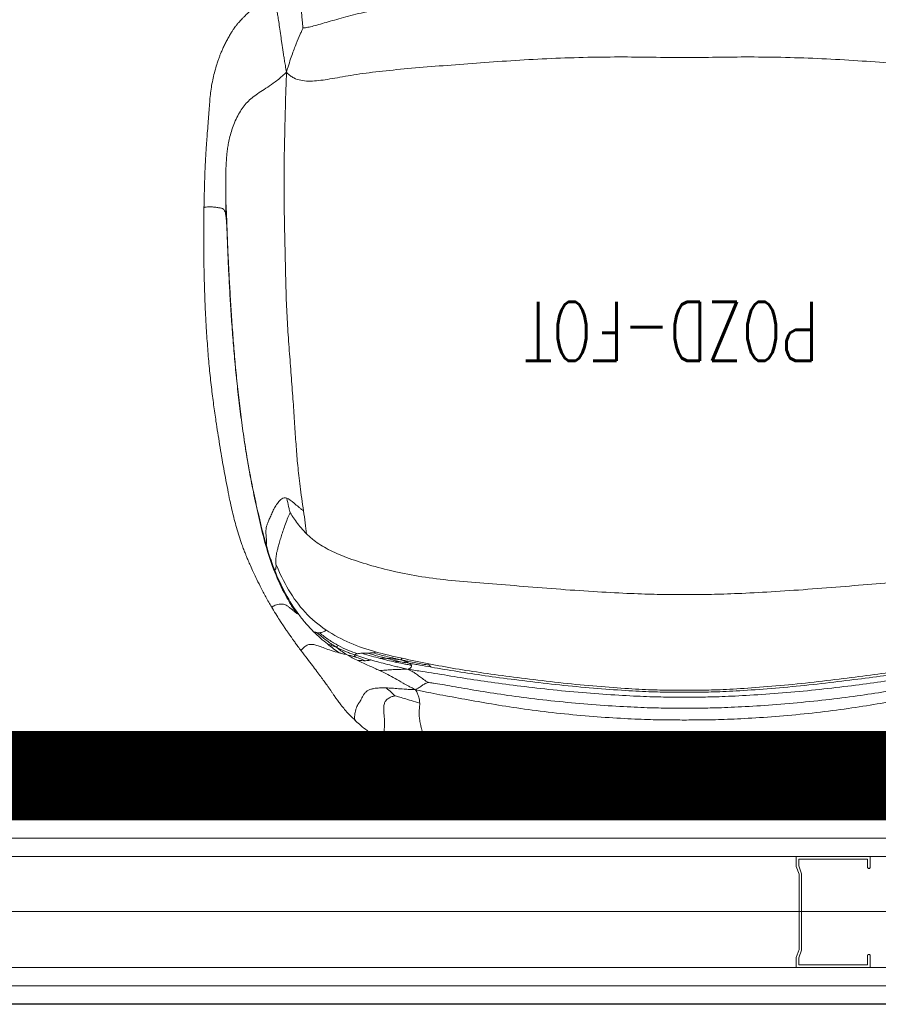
# Model space of a CAD drawing. Header units: millimetres. Extents: x -13532 to 2392, y -5241 to 5322.
# Tile 24 of 256: x -7814 to -7755, y -4390 to -4324. Entities that reach past the tile are written whole.
import ezdxf
from ezdxf.enums import TextEntityAlignment as Align

# ---------------------------------------------------------------- set-up
doc = ezdxf.new("R2010")
doc.units = ezdxf.units.MM
doc.linetypes.add('DGN_STYLE_2', pattern=[30.2, 18.12, -12.08])
for name, color, linetype, lineweight, true_color in [('batting - AGP1', 7, 'Continuous', 5, 0xadadad), ('daszed - BLACHA STALOWA', 7, 'Continuous', 15, 0xe9aee3), ('Meble - AGP1', 7, 'Continuous', 15, 0x999999), ('MEBLE PKN', 7, 'Continuous', 9, 0xa0a0a0), ('OPISY - AGP1', 7, 'Continuous', 5, 0x000000), ('profil - AGP1', 7, 'Continuous', 5, 0x3f3f3f), ('WYMIARY - AGP1', 7, 'Continuous', 5, 0x716d5a)]:
    doc.layers.add(name, color=color, linetype=linetype, lineweight=lineweight, true_color=true_color)
doc.layers.add('cz-gr', color=122, linetype='Continuous', lineweight=30)
doc.layers.add('GK - ŚRODEK - AGP1', color=32, linetype='Continuous', lineweight=5)
doc.styles.add('JACEK_07', font='simplex.shx', dxfattribs={"width": 0.7})
doc.styles.add('ROMANS15', font='simplex.shx', dxfattribs={"width": 0.9, "height": 15})
doc.linetypes.add('BATTING', pattern='A,0.0001,-0.1,[134,ltypeshp.shx,S=0.1,R=0,X=-0.1,Y=0],-0.2,[134,ltypeshp.shx,S=0.1,R=180,X=0.1,Y=0],-0.1', length=0.4001)

# ---------------------------------------------------------------- blocks, each defined once
blk = doc.blocks.new('Fotel_POZD-FOT')
at = {"layer": 'Meble - AGP1', "linetype": 'Continuous'}
for points, knots in [([(17.568, -2.422), (17.2, -2.303), (16.491, -2.074), (15.429, -1.773), (14.443, -1.517), (13.59, -1.315), (12.87, -1.157), (12.281, -1.036), (11.772, -0.938), (11.349, -0.861), (11.002, -0.801), (10.661, -0.744), (10.306, -0.687), (9.916, -0.627), (9.457, -0.561), (8.876, -0.482), (8.139, -0.392), (7.288, -0.301), (6.509, -0.231), (5.836, -0.182), (5.301, -0.148), (4.756, -0.118), (4.239, -0.094), (3.787, -0.076), (3.428, -0.064), (3.154, -0.055), (2.903, -0.047), (2.616, -0.039), (2.249, -0.029), (1.825, -0.02), (1.374, -0.011), (0.919, -0.005), (0.204, 0.001), (-0.749, 0), (-1.834, -0.019), (-2.79, -0.043), (-3.69, -0.071), (-4.671, -0.112), (-5.764, -0.174), (-6.684, -0.245), (-7.404, -0.314), (-7.899, -0.366), (-8.403, -0.424), (-8.9, -0.486), (-9.332, -0.544), (-9.676, -0.593), (-9.926, -0.629), (-10.12, -0.659), (-10.269, -0.682), (-10.418, -0.705), (-10.614, -0.736), (-10.895, -0.783), (-11.261, -0.846), (-11.71, -0.927), (-12.235, -1.027), (-12.88, -1.159), (-13.648, -1.328), (-14.537, -1.541), (-15.501, -1.793), (-16.53, -2.086), (-17.214, -2.308), (-17.568, -2.422)], [0, 0, 0, 0, 0.0338826, 0.0653149, 0.0941779, 0.1202337, 0.1393182, 0.1562044, 0.1707517, 0.1828292, 0.1923228, 0.200254, 0.2118786, 0.2224197, 0.2332925, 0.2507467, 0.2715074, 0.295489, 0.3224647, 0.3369409, 0.351954, 0.3673769, 0.3826035, 0.3952639, 0.4052046, 0.4126264, 0.4182594, 0.4262023, 0.4366137, 0.4489837, 0.4616925, 0.4743512, 0.4871044, 0.5214632, 0.5541202, 0.5778781, 0.601457, 0.6294351, 0.6600644, 0.6930846, 0.7066737, 0.7205752, 0.7347504, 0.7491563, 0.7625489, 0.7712248, 0.7782864, 0.7837537, 0.7876464, 0.790901, 0.7963602, 0.8043398, 0.8147647, 0.8275411, 0.8425584, 0.8596939, 0.8828689, 0.9086831, 0.9369221, 0.9673896, 1, 1, 1, 1]), ([(20.22, -3.522), (20.02, -3.418), (19.624, -3.212), (18.971, -2.931), (18.288, -2.668), (17.808, -2.504), (17.568, -2.422)], [0, 0, 0, 0, 0.253816, 0.50302, 0.750835, 1, 1, 1, 1]), ([(17.904, -6.172), (17.906, -6.088), (17.911, -5.921), (17.944, -5.655), (17.953, -5.358), (17.911, -5.022), (17.849, -4.715), (17.791, -4.464), (17.748, -4.285), (17.714, -4.133), (17.688, -4.001), (17.671, -3.875), (17.659, -3.698), (17.662, -3.453), (17.672, -3.177), (17.677, -2.948), (17.675, -2.763), (17.661, -2.63), (17.643, -2.543), (17.62, -2.481), (17.596, -2.443), (17.578, -2.425), (17.57, -2.424), (17.568, -2.424)], [0, 0, 0, 0, 0.116749, 0.231252, 0.348063, 0.469698, 0.587057, 0.652455, 0.707893, 0.751585, 0.785411, 0.811976, 0.83419, 0.876991, 0.906494, 0.933999, 0.956647, 0.969416, 0.979155, 0.986663, 0.992782, 0.99825, 1, 1, 1, 1]), ([(19.586, -6.669), (19.612, -6.663), (19.677, -6.647), (19.78, -6.615), (19.895, -6.569), (20.01, -6.51), (20.117, -6.432), (20.229, -6.314), (20.309, -6.138), (20.342, -5.904), (20.341, -5.673), (20.326, -5.466), (20.308, -5.298), (20.295, -5.154), (20.286, -5.031), (20.282, -4.912), (20.283, -4.786), (20.291, -4.623), (20.304, -4.426), (20.318, -4.203), (20.327, -3.978), (20.324, -3.802), (20.307, -3.68), (20.285, -3.603), (20.257, -3.554), (20.234, -3.528), (20.222, -3.525), (20.22, -3.524)], [0, 0, 0, 0, 0.020264, 0.050445, 0.086987, 0.129177, 0.176708, 0.229502, 0.322898, 0.424762, 0.526906, 0.59972, 0.663697, 0.715712, 0.756687, 0.788814, 0.821404, 0.848613, 0.875264, 0.908566, 0.938379, 0.961415, 0.973917, 0.983516, 0.991399, 0.99854, 1, 1, 1, 1]), ([(22.24, -4.973), (22.127, -4.87), (21.883, -4.65), (21.438, -4.299), (20.893, -3.911), (20.451, -3.656), (20.22, -3.522)], [0, 0, 0, 0, 0.2045397, 0.4415822, 0.708365, 1, 1, 1, 1]), ([(-18.185, -7.085), (-18.012, -7.045), (-17.736, -6.985), (-17.209, -6.875), (-16.278, -6.694), (-14.863, -6.436), (-13.064, -6.114), (-11.108, -5.803), (-8.945, -5.527), (-6.707, -5.304), (-4.53, -5.15), (-2.623, -5.062), (-1.192, -5.032), (0, -5.032), (1.192, -5.032), (2.623, -5.062), (4.53, -5.15), (6.707, -5.304), (8.945, -5.527), (11.108, -5.803), (13.064, -6.114), (14.863, -6.436), (16.278, -6.694), (17.209, -6.875), (17.736, -6.985), (18.012, -7.045), (18.185, -7.085)], [0, 0, 0, 0, 0.25, 0.5, 1, 2, 3, 4, 5, 6, 7, 8, 9, 10, 11, 12, 13, 14, 15, 16, 17, 18, 19, 19.5, 19.75, 20, 20, 20, 20]), ([(20.177, -7.204), (20.33, -7.206), (20.565, -7.209), (20.825, -7.189), (21.035, -7.16), (21.239, -7.109), (21.423, -7.027), (21.573, -6.912), (21.691, -6.768), (21.784, -6.607), (21.857, -6.455), (21.924, -6.326), (21.987, -6.228), (22.04, -6.15), (22.09, -6.073), (22.156, -5.957), (22.221, -5.766), (22.268, -5.565), (22.299, -5.374), (22.312, -5.216), (22.305, -5.109), (22.289, -5.049), (22.27, -5.005), (22.253, -4.986), (22.241, -4.973)], [0, 0, 0, 0, 0.075284, 0.115885, 0.159101, 0.221749, 0.29144, 0.368847, 0.467542, 0.565169, 0.653443, 0.724349, 0.776636, 0.801781, 0.822522, 0.855862, 0.886473, 0.916276, 0.943084, 0.963982, 0.978661, 0.984523, 0.989884, 1, 1, 1, 1]), ([(25.916, -9.706), (25.783, -9.53), (25.521, -9.183), (25.176, -8.732), (24.872, -8.33), (24.608, -7.98), (24.379, -7.67), (24.199, -7.421), (24.059, -7.22), (23.949, -7.06), (23.841, -6.9), (23.721, -6.722), (23.585, -6.525), (23.422, -6.299), (23.227, -6.041), (22.975, -5.733), (22.655, -5.372), (22.385, -5.112), (22.243, -4.975)], [0, 0, 0, 0, 0.1022935, 0.2009115, 0.2920292, 0.3719669, 0.4429456, 0.507739, 0.547029, 0.5835175, 0.6180023, 0.6554379, 0.7008454, 0.7436708, 0.7946901, 0.8544621, 0.923002, 1, 1, 1, 1]), ([(-17.33, -7.576), (-17.302, -7.573), (-17.196, -7.558), (-16.9, -7.516), (-16.222, -7.408), (-14.918, -7.172), (-13.163, -6.877), (-11.21, -6.589), (-9.047, -6.329), (-6.799, -6.113), (-4.588, -5.957), (-2.644, -5.863), (-1.198, -5.831), (0, -5.831), (1.198, -5.831), (2.644, -5.863), (4.588, -5.957), (6.799, -6.113), (9.047, -6.329), (11.21, -6.589), (13.163, -6.877), (14.918, -7.172), (16.222, -7.408), (16.9, -7.516), (17.196, -7.558), (17.302, -7.573), (17.33, -7.576)], [0, 0, 0, 0, 0.25, 0.5, 1, 2, 3, 4, 5, 6, 7, 8, 9, 10, 11, 12, 13, 14, 15, 16, 17, 18, 19, 19.5, 19.75, 20, 20, 20, 20]), ([(-18.691, -8.459), (-18.49, -8.431), (-18.177, -8.386), (-17.596, -8.298), (-16.604, -8.14), (-15.156, -7.898), (-13.325, -7.618), (-11.349, -7.351), (-9.174, -7.097), (-6.909, -6.879), (-4.659, -6.716), (-2.676, -6.614), (-1.209, -6.58), (0, -6.58), (1.209, -6.58), (2.676, -6.614), (4.659, -6.716), (6.909, -6.879), (9.174, -7.097), (11.349, -7.351), (13.325, -7.618), (15.156, -7.898), (16.604, -8.14), (17.596, -8.298), (18.177, -8.386), (18.49, -8.431), (18.691, -8.459)], [0, 0, 0, 0, 0.25, 0.5, 1, 2, 3, 4, 5, 6, 7, 8, 9, 10, 11, 12, 13, 14, 15, 16, 17, 18, 19, 19.5, 19.75, 20, 20, 20, 20]), ([(18.185, -7.085), (18.153, -7.025), (18.106, -6.934), (18.032, -6.771), (17.938, -6.51), (17.907, -6.304), (17.904, -6.172)], [0, 0, 0, 0, 0.25, 0.5, 1, 2, 2, 2, 2]), ([(19.586, -6.669), (19.566, -6.664), (19.49, -6.644), (19.286, -6.587), (18.835, -6.457), (18.317, -6.298), (17.904, -6.172)], [0, 0, 0, 0, 0.25, 0.5, 1, 2, 2, 2, 2]), ([(17.33, -7.576), (17.345, -7.572), (17.396, -7.555), (17.518, -7.504), (17.682, -7.412), (17.851, -7.289), (18.013, -7.18), (18.113, -7.122), (18.185, -7.085)], [0, 0, 0, 0, 0.25, 0.5, 1, 1.5, 1.75, 2, 2, 2, 2]), ([(18.185, -7.085), (18.309, -7.146), (18.483, -7.232), (18.762, -7.378), (19.153, -7.595), (19.575, -7.851), (20.054, -8.109), (20.42, -8.285), (20.632, -8.384)], [0, 0, 0, 0, 0.25, 0.5, 1, 2, 3, 4, 4, 4, 4]), ([(18.185, -7.085), (18.335, -7.088), (18.556, -7.097), (18.934, -7.119), (19.344, -7.151), (19.71, -7.179), (19.982, -7.196), (20.113, -7.202), (20.177, -7.204)], [0, 0, 0, 0, 0.25, 0.5, 1, 1.5, 1.75, 2, 2, 2, 2]), ([(19.586, -6.669), (19.594, -6.678), (19.624, -6.709), (19.701, -6.787), (19.863, -6.947), (20.041, -7.099), (20.177, -7.204)], [0, 0, 0, 0, 0.25, 0.5, 1, 2, 2, 2, 2]), ([(17.33, -7.576), (17.345, -7.584), (17.395, -7.614), (17.511, -7.684), (17.712, -7.817), (17.919, -7.984), (18.121, -8.144), (18.336, -8.278), (18.502, -8.368), (18.611, -8.422), (18.691, -8.459)], [0, 0, 0, 0, 0.25, 0.5, 1, 2, 3, 3.5, 3.75, 4, 4, 4, 4]), ([(17.114, -8.608), (17.39, -8.656), (17.789, -8.726), (18.264, -8.81), (18.478, -8.848), (18.579, -8.865)], [19, 19, 19, 19, 19.5, 19.75, 20, 20, 20, 20]), ([(18.463, -8.735), (18.457, -8.696), (18.462, -8.636), (18.531, -8.559), (18.6, -8.509), (18.651, -8.48), (18.691, -8.459)], [0, 0, 0, 0, 1, 1.5, 1.75, 2, 2, 2, 2]), ([(18.691, -8.459), (18.839, -8.463), (19.054, -8.464), (19.422, -8.456), (19.819, -8.436), (20.174, -8.411), (20.44, -8.393), (20.568, -8.386), (20.632, -8.384)], [0, 0, 0, 0, 0.25, 0.5, 1, 1.5, 1.75, 2, 2, 2, 2]), ([(18.691, -8.459), (18.865, -8.499), (19.124, -8.56), (19.58, -8.668), (20.299, -8.845), (20.853, -8.994), (21.216, -9.098)], [0, 0, 0, 0, 0.25, 0.5, 1, 2, 2, 2, 2]), ([(19.203, -9.106), (19.082, -9.083), (18.897, -9.047), (18.562, -8.982), (18.011, -8.877), (17.557, -8.792), (17.254, -8.736)], [0, 0, 0, 0, 0.25, 0.5, 1, 2, 2, 2, 2]), ([(17.254, -8.736), (17.258, -8.741), (17.265, -8.75), (17.277, -8.768), (17.289, -8.798), (17.291, -8.822), (17.293, -8.837)], [0, 0, 0, 0, 0.25, 0.5, 1, 2, 2, 2, 2]), ([(18.463, -8.735), (18.569, -8.755), (18.771, -8.792), (19.147, -8.865), (19.403, -8.918), (19.569, -8.955)], [0, 0, 0, 0, 0.25, 0.5, 1, 1, 1, 1]), ([(18.579, -8.865), (18.78, -8.9), (19.041, -8.944), (19.273, -8.982), (19.379, -9), (19.418, -9.006), (19.429, -9.008)], [0, 0, 0, 0, 1, 1.5, 1.75, 2, 2, 2, 2]), ([(19.203, -9.106), (19.14, -9.086), (19.053, -9.056), (18.914, -9.008), (18.726, -8.938), (18.626, -8.892), (18.579, -8.865)], [0, 0, 0, 0, 0.25, 0.5, 1, 2, 2, 2, 2]), ([(19.203, -9.106), (19.193, -9.113), (19.179, -9.123), (19.155, -9.141), (19.123, -9.17), (19.104, -9.194), (19.095, -9.21)], [0, 0, 0, 0, 0.25, 0.5, 1, 2, 2, 2, 2]), ([(19.203, -9.106), (19.283, -9.117), (19.398, -9.131), (19.587, -9.153), (19.862, -9.184), (20.038, -9.198), (20.138, -9.204)], [0, 0, 0, 0, 0.25, 0.5, 1, 2, 2, 2, 2]), ([(19.203, -9.106), (19.318, -9.134), (19.494, -9.176), (19.814, -9.253), (20.341, -9.383), (20.775, -9.497), (21.062, -9.58)], [0, 0, 0, 0, 0.25, 0.5, 1, 2, 2, 2, 2]), ([(19.569, -8.955), (19.541, -8.966), (19.5, -8.982), (19.459, -8.997), (19.439, -9.004), (19.431, -9.007), (19.429, -9.008)], [0, 0, 0, 0, 1, 1.5, 1.75, 2, 2, 2, 2]), ([(20.138, -9.204), (19.964, -9.158), (19.745, -9.098), (19.556, -9.044), (19.47, -9.019), (19.438, -9.01), (19.429, -9.008)], [0, 0, 0, 0, 1, 1.5, 1.75, 2, 2, 2, 2]), ([(20.583, -9.201), (20.525, -9.206), (20.432, -9.211), (20.298, -9.211), (20.21, -9.208), (20.163, -9.206), (20.138, -9.204)], [0, 0, 0, 0, 1, 1.5, 1.75, 2, 2, 2, 2]), ([(21.216, -9.098), (21.242, -9.093), (21.295, -9.082), (21.407, -9.062), (21.504, -9.051), (21.578, -9.047)], [0, 0, 0, 0, 0.25, 0.5, 1, 1, 1, 1]), ([(21.578, -9.047), (21.723, -9.099), (21.932, -9.176), (22.134, -9.255), (22.23, -9.293), (22.266, -9.308), (22.276, -9.312)], [0, 0, 0, 0, 1, 1.5, 1.75, 2, 2, 2, 2]), ([(22.819, -9.446), (22.721, -9.421), (22.566, -9.382), (22.399, -9.341), (22.317, -9.322), (22.285, -9.314), (22.276, -9.312)], [0, 0, 0, 0, 1, 1.5, 1.75, 2, 2, 2, 2]), ([(22.299, -9.437), (22.31, -9.418), (22.31, -9.382), (22.293, -9.342), (22.282, -9.322), (22.278, -9.314), (22.276, -9.312)], [0, 0, 0, 0, 1, 1.5, 1.75, 2, 2, 2, 2]), ([(22.122, -9.517), (22.165, -9.509), (22.223, -9.493), (22.276, -9.465), (22.293, -9.447), (22.299, -9.437)], [0, 0, 0, 0, 0.5, 0.75, 1, 1, 1, 1]), ([(23.536, -9.953), (23.454, -9.911), (23.33, -9.85), (23.11, -9.749), (22.859, -9.644), (22.621, -9.552), (22.436, -9.485), (22.344, -9.453), (22.299, -9.437)], [0, 0, 0, 0, 0.25, 0.5, 1, 1.5, 1.75, 2, 2, 2, 2]), ([(22.819, -9.446), (22.868, -9.458), (22.964, -9.482), (23.146, -9.527), (23.274, -9.559), (23.356, -9.58)], [0, 0, 0, 0, 0.25, 0.5, 1, 1, 1, 1]), ([(23.536, -9.953), (23.487, -9.914), (23.414, -9.858), (23.289, -9.762), (23.091, -9.618), (22.931, -9.513), (22.819, -9.446)], [0, 0, 0, 0, 0.25, 0.5, 1, 2, 2, 2, 2]), ([(23.356, -9.58), (23.534, -9.627), (23.858, -9.712), (24.314, -9.883), (24.686, -10.029), (24.984, -10.122), (25.219, -10.16), (25.4, -10.14), (25.563, -10.082), (25.709, -9.975), (25.824, -9.865), (25.877, -9.81), (25.905, -9.774), (25.918, -9.755), (25.925, -9.739), (25.927, -9.721), (25.924, -9.71), (25.916, -9.707), (25.915, -9.707)], [0, 0, 0, 0, 0.216582, 0.392545, 0.536854, 0.656793, 0.753608, 0.794831, 0.833438, 0.906438, 0.936482, 0.957998, 0.965886, 0.972499, 0.978458, 0.984388, 0.997783, 1, 1, 1, 1]), ([(23.536, -9.953), (23.534, -9.966), (23.529, -9.982), (23.513, -10.007), (23.476, -10.04), (23.435, -10.058), (23.404, -10.068)], [0, 0, 0, 0, 0.25, 0.5, 1, 2, 2, 2, 2]), ([(23.536, -9.953), (23.587, -9.971), (23.659, -9.998), (23.779, -10.041), (23.954, -10.106), (24.077, -10.152), (24.152, -10.181)], [0, 0, 0, 0, 0.25, 0.5, 1, 2, 2, 2, 2]), ([(23.536, -9.953), (23.618, -10.004), (23.745, -10.087), (23.974, -10.243), (24.348, -10.514), (24.648, -10.759), (24.843, -10.932)], [0, 0, 0, 0, 0.25, 0.5, 1, 2, 2, 2, 2]), ([(27.871, -12.58), (27.773, -12.417), (27.589, -12.114), (27.338, -11.723), (27.133, -11.415), (26.972, -11.179), (26.848, -10.999), (26.75, -10.858), (26.667, -10.739), (26.577, -10.611), (26.461, -10.448), (26.309, -10.238), (26.123, -9.982), (25.992, -9.808), (25.92, -9.711)], [0, 0, 0, 0, 0.1269131, 0.2353649, 0.3275236, 0.4040167, 0.4664675, 0.517888, 0.5574719, 0.5998575, 0.6631056, 0.7492561, 0.8607103, 1, 1, 1, 1]), ([(23.404, -10.068), (23.458, -10.097), (23.566, -10.157), (23.782, -10.283), (24.158, -10.523), (24.475, -10.759), (24.681, -10.928)], [0, 0, 0, 0, 0.25, 0.5, 1, 2, 2, 2, 2]), ([(24.843, -10.932), (24.852, -10.934), (24.87, -10.939), (24.91, -10.952), (24.987, -10.98), (25.059, -11.011), (25.107, -11.033)], [0, 0, 0, 0, 0.25, 0.5, 1, 2, 2, 2, 2]), ([(25.107, -11.033), (25.272, -11.198), (25.519, -11.461), (25.844, -11.849), (26.004, -12.057), (26.084, -12.164)], [0, 0, 0, 0, 0.5, 0.75, 1, 1, 1, 1]), ([(26.258, -12.277), (26.33, -12.382), (26.472, -12.597), (26.752, -13.05), (27.224, -13.899), (27.822, -15.224), (28.337, -16.849), (28.731, -18.476), (29.083, -20.073), (29.395, -21.65), (29.665, -23.215), (29.898, -24.768), (30.097, -26.304), (30.268, -27.816), (30.414, -29.297), (30.539, -30.749), (30.645, -32.176), (30.735, -33.579), (30.81, -34.961), (30.871, -36.23), (30.907, -37.119), (30.925, -37.634), (30.933, -37.878), (30.936, -37.972), (30.937, -37.997)], [0, 0, 0, 0, 0.25, 0.5, 1, 2, 3, 4, 5, 6, 7, 8, 9, 10, 11, 12, 13, 14, 15, 16, 17, 17.5, 17.75, 18, 18, 18, 18]), ([(26.258, -12.277), (26.321, -12.325), (26.435, -12.409), (26.617, -12.563), (26.773, -12.698), (26.93, -12.807), (27.11, -12.874), (27.308, -12.881), (27.505, -12.851), (27.68, -12.8), (27.798, -12.748), (27.856, -12.706), (27.888, -12.669), (27.897, -12.627), (27.877, -12.594), (27.867, -12.579)], [0, 0, 0, 0, 0.1820038, 0.3250316, 0.4329114, 0.517121, 0.5910191, 0.6675557, 0.7461566, 0.8167874, 0.8735871, 0.8968118, 0.918418, 0.9618111, 1, 1, 1, 1]), ([(32.5, -39.702), (32.505, -39.401), (32.513, -38.816), (32.519, -37.97), (32.518, -37.198), (32.513, -36.517), (32.506, -35.941), (32.497, -35.483), (32.49, -35.13), (32.483, -34.856), (32.477, -34.626), (32.471, -34.424), (32.462, -34.151), (32.449, -33.746), (32.425, -33.15), (32.391, -32.405), (32.335, -31.389), (32.253, -30.176), (32.139, -28.839), (32.005, -27.575), (31.854, -26.388), (31.707, -25.362), (31.57, -24.469), (31.443, -23.676), (31.308, -22.869), (31.164, -22.048), (31.013, -21.225), (30.864, -20.447), (30.72, -19.746), (30.584, -19.14), (30.449, -18.585), (30.302, -18.037), (30.132, -17.475), (29.982, -17.035), (29.872, -16.732), (29.811, -16.569), (29.753, -16.42), (29.692, -16.263), (29.613, -16.067), (29.503, -15.803), (29.354, -15.458), (29.159, -15.028), (28.914, -14.512), (28.615, -13.917), (28.263, -13.254), (28.005, -12.809), (27.869, -12.576)], [0, 0, 0, 0, 0.031509, 0.061285, 0.088403, 0.112238, 0.13238, 0.148583, 0.160139, 0.169192, 0.177217, 0.184214, 0.190206, 0.205762, 0.226548, 0.252495, 0.283604, 0.332807, 0.379506, 0.423727, 0.465496, 0.504487, 0.531808, 0.559656, 0.588064, 0.617192, 0.64738, 0.677785, 0.705654, 0.73036, 0.751899, 0.775068, 0.800558, 0.825125, 0.832824, 0.839853, 0.846224, 0.852046, 0.859895, 0.870872, 0.884848, 0.901778, 0.921751, 0.944854, 0.971054, 1, 1, 1, 1]), ([(25.561, -17.632), (25.497, -17.569), (25.368, -17.446), (25.097, -17.214), (24.583, -16.839), (23.711, -16.368), (22.349, -15.832), (20.746, -15.345), (18.975, -14.927), (17.049, -14.602), (14.979, -14.396), (12.728, -14.229), (10.257, -14.024), (7.712, -13.823), (5.238, -13.666), (3.059, -13.563), (1.4, -13.522), (0, -13.516), (-1.4, -13.522), (-3.059, -13.563), (-5.238, -13.666), (-7.712, -13.823), (-10.257, -14.024), (-12.728, -14.229), (-14.979, -14.396), (-17.049, -14.602), (-18.975, -14.927), (-20.746, -15.345), (-22.349, -15.832), (-23.711, -16.368), (-24.583, -16.839), (-25.097, -17.214), (-25.368, -17.446), (-25.497, -17.569), (-25.561, -17.632)], [0, 0, 0, 0, 0.25, 0.5, 1, 2, 3, 4, 5, 6, 7, 8, 9, 10, 11, 12, 13, 14, 15, 16, 17, 18, 19, 20, 21, 22, 23, 24, 25, 26, 27, 27.5, 27.75, 28, 28, 28, 28]), ([(26.675, -19.065), (26.681, -19.053), (26.701, -19.009), (26.751, -18.898), (26.849, -18.671), (26.987, -18.303), (27.133, -17.896), (27.259, -17.512), (27.367, -17.143), (27.457, -16.814), (27.532, -16.551), (27.587, -16.335), (27.619, -16.148), (27.634, -15.981), (27.638, -15.83), (27.636, -15.692), (27.632, -15.607), (27.63, -15.567)], [0, 0, 0, 0, 0.25, 0.5, 1, 2, 3, 4, 5, 6, 7, 8, 9, 10, 11, 12, 13, 13, 13, 13]), ([(28.297, -16.899), (28.459, -17.464), (28.737, -18.59), (29.096, -20.193), (29.405, -21.742), (29.669, -23.267), (29.895, -24.78), (30.091, -26.29), (30.258, -27.789), (30.4, -29.267), (30.521, -30.719), (30.624, -32.143), (30.712, -33.535), (30.789, -34.892), (30.852, -36.144), (30.893, -37.044), (30.916, -37.633), (30.929, -37.964), (30.935, -38.129), (30.938, -38.212)], [0, 0, 0, 0, 1, 2, 3, 4, 5, 6, 7, 8, 9, 10, 11, 12, 13, 14, 14.5, 14.75, 15, 15, 15, 15]), ([(25.561, -17.632), (25.814, -17.885), (26.161, -18.308), (26.471, -18.75), (26.61, -18.961), (26.661, -19.043), (26.675, -19.065)], [30, 30, 30, 30, 31, 31.5, 31.75, 32, 32, 32, 32]), ([(25.768, -19.19), (25.847, -19.75), (26.011, -20.902), (26.164, -22.269), (26.265, -23.515), (26.354, -24.882), (26.449, -26.361), (26.567, -27.945), (26.696, -29.606), (26.821, -31.313), (26.92, -33.028), (26.972, -34.708), (27.003, -36.346), (27.04, -37.931), (27.072, -39.475), (27.091, -40.991), (27.079, -42.898), (27.031, -45.165), (26.983, -46.914), (26.951, -47.959), (26.93, -48.517), (26.916, -48.869)], [0, 0, 0, 0, 1, 2, 3, 4, 5, 6, 7, 8, 9, 10, 11, 12, 13, 14, 15, 16, 16.5, 16.75, 17, 17, 17, 17]), ([(26.894, -20.047), (26.759, -19.996), (26.514, -19.799), (26.161, -19.498), (25.942, -19.321), (25.827, -19.233), (25.768, -19.19)], [0, 0, 0, 0, 1, 1.5, 1.75, 2, 2, 2, 2]), ([(26.675, -19.065), (26.684, -19.099), (26.714, -19.224), (26.79, -19.552), (26.853, -19.845), (26.894, -20.047)], [0, 0, 0, 0, 0.25, 0.5, 1, 1, 1, 1]), ([(30.937, -37.997), (30.938, -38.015), (30.941, -38.081), (30.948, -38.253), (30.965, -38.605), (30.987, -38.916), (31.007, -39.073)], [16, 16, 16, 16, 16.25, 16.5, 17, 18, 18, 18, 18]), ([(30.937, -37.997), (30.937, -38.005), (30.937, -38.033), (30.938, -38.105), (30.938, -38.169), (30.938, -38.212)], [0, 0, 0, 0, 0.25, 0.5, 1, 1, 1, 1]), ([(30.938, -38.212), (30.941, -38.295), (30.946, -38.46), (30.958, -38.789), (30.979, -39.351), (31.002, -39.78), (31.023, -40)], [0, 0, 0, 0, 0.25, 0.5, 1, 2, 2, 2, 2]), ([(31.007, -39.073), (31.02, -39.163), (31.044, -39.325), (31.098, -39.482), (31.154, -39.568), (31.21, -39.621), (31.267, -39.654), (31.346, -39.679), (31.49, -39.705), (31.71, -39.736), (31.953, -39.758), (32.139, -39.763), (32.292, -39.759), (32.415, -39.747), (32.482, -39.726), (32.502, -39.712), (32.499, -39.703), (32.498, -39.702)], [0, 0, 0, 0, 0.173593, 0.312558, 0.417844, 0.475211, 0.518708, 0.555021, 0.591604, 0.679166, 0.772799, 0.817509, 0.8601, 0.935198, 0.966248, 0.994261, 1, 1, 1, 1]), ([(28.351, -53.812), (28.493, -53.71), (28.762, -53.519), (29.086, -53.261), (29.348, -53.038), (29.562, -52.844), (29.737, -52.676), (29.881, -52.532), (30.001, -52.406), (30.123, -52.273), (30.242, -52.134), (30.358, -51.986), (30.468, -51.837), (30.581, -51.669), (30.708, -51.465), (30.846, -51.223), (30.99, -50.959), (31.128, -50.687), (31.248, -50.429), (31.351, -50.191), (31.439, -49.967), (31.522, -49.74), (31.622, -49.446), (31.736, -49.07), (31.856, -48.605), (31.959, -48.119), (32.039, -47.631), (32.095, -47.123), (32.136, -46.587), (32.176, -46.022), (32.22, -45.407), (32.263, -44.881), (32.298, -44.45), (32.325, -44.101), (32.356, -43.67), (32.383, -43.219), (32.407, -42.758), (32.428, -42.296), (32.448, -41.767), (32.467, -41.161), (32.486, -40.464), (32.495, -39.967), (32.5, -39.702)], [0, 0, 0, 0, 0.032059, 0.060161, 0.085054, 0.10708, 0.126226, 0.142346, 0.156428, 0.169516, 0.188022, 0.203974, 0.219152, 0.238072, 0.261659, 0.290109, 0.32277, 0.354053, 0.382911, 0.408527, 0.431123, 0.453671, 0.478255, 0.518461, 0.560347, 0.601066, 0.637845, 0.670763, 0.701924, 0.733106, 0.76373, 0.79383, 0.806007, 0.82116, 0.839438, 0.861055, 0.877606, 0.896194, 0.917209, 0.941134, 0.968519, 1, 1, 1, 1]), ([(31.023, -40), (31.027, -40.277), (31.032, -40.77), (31.032, -41.376), (31.026, -41.879), (31.016, -42.311), (31, -42.693), (30.976, -43.044), (30.945, -43.382), (30.906, -43.724), (30.846, -44.095), (30.75, -44.521), (30.616, -44.983), (30.439, -45.462), (30.225, -45.925), (29.981, -46.338), (29.711, -46.699), (29.424, -47.004), (29.085, -47.281), (28.662, -47.558), (28.19, -47.857), (27.786, -48.142), (27.427, -48.425), (27.177, -48.635), (27.025, -48.77), (26.916, -48.869)], [0, 0, 0, 0, 1, 2, 3, 4, 5, 6, 7, 8, 9, 10, 11, 12, 13, 14, 15, 16, 17, 18, 19, 20, 20.5, 20.75, 21, 21, 21, 21]), ([(26.916, -48.869), (26.816, -48.761), (26.654, -48.623), (26.345, -48.437), (25.794, -48.258), (24.922, -48.263), (23.684, -48.462), (22.21, -48.733), (20.453, -48.954), (18.477, -49.144), (16.343, -49.318), (14.087, -49.486), (11.742, -49.655), (9.32, -49.797), (6.831, -49.885), (4.402, -49.916), (2.155, -49.888), (0, -49.86), (-2.155, -49.888), (-4.402, -49.916), (-6.831, -49.885), (-9.32, -49.797), (-11.742, -49.655), (-14.087, -49.486), (-16.343, -49.318), (-18.477, -49.144), (-20.453, -48.954), (-22.21, -48.733), (-23.684, -48.462), (-24.922, -48.263), (-25.794, -48.258), (-26.345, -48.437), (-26.654, -48.623), (-26.816, -48.761), (-26.916, -48.869)], [0, 0, 0, 0, 0.25, 0.5, 1, 2, 3, 4, 5, 6, 7, 8, 9, 10, 11, 12, 13, 14, 15, 16, 17, 18, 19, 20, 21, 22, 23, 24, 25, 26, 27, 27.5, 27.75, 28, 28, 28, 28]), ([(26.916, -48.869), (26.84, -49.144), (26.721, -49.535), (26.504, -50.176), (26.254, -50.831), (26.028, -51.363), (25.876, -51.703), (25.818, -51.832), (25.802, -51.867)], [0, 0, 0, 0, 0.25, 0.5, 1, 1.5, 1.75, 2, 2, 2, 2]), ([(28.349, -53.81), (28.342, -53.816), (28.314, -53.838), (28.249, -53.856), (28.156, -53.854), (28.01, -53.806), (27.866, -53.702), (27.737, -53.55), (27.664, -53.395), (27.607, -53.206), (27.553, -52.971), (27.496, -52.659), (27.435, -52.257), (27.365, -51.764), (27.302, -51.313), (27.248, -50.933), (27.207, -50.645), (27.162, -50.342), (27.112, -50.022), (27.058, -49.679), (26.992, -49.292), (26.943, -49.02), (26.916, -48.869)], [0, 0, 0, 0, 0.005737, 0.022578, 0.040963, 0.061844, 0.109827, 0.136333, 0.169499, 0.20067, 0.242829, 0.29906, 0.372163, 0.462415, 0.568387, 0.61827, 0.670858, 0.726361, 0.785004, 0.847489, 0.915936, 1, 1, 1, 1]), ([(-25.802, -51.867), (-25.782, -51.868), (-25.708, -51.876), (-25.51, -51.905), (-25.072, -51.998), (-24.267, -52.234), (-23.092, -52.579), (-21.71, -52.928), (-20.121, -53.225), (-18.326, -53.485), (-16.326, -53.725), (-14.136, -53.946), (-11.766, -54.15), (-9.293, -54.329), (-6.792, -54.472), (-4.371, -54.567), (-2.139, -54.604), (0, -54.608), (2.139, -54.604), (4.371, -54.567), (6.792, -54.472), (9.293, -54.329), (11.766, -54.15), (14.136, -53.946), (16.326, -53.725), (18.326, -53.485), (20.121, -53.225), (21.71, -52.928), (23.092, -52.579), (24.267, -52.234), (25.072, -51.998), (25.51, -51.905), (25.708, -51.876), (25.782, -51.868), (25.802, -51.867)], [0, 0, 0, 0, 0.25, 0.5, 1, 2, 3, 4, 5, 6, 7, 8, 9, 10, 11, 12, 13, 14, 15, 16, 17, 18, 19, 20, 21, 22, 23, 24, 25, 26, 27, 27.5, 27.75, 28, 28, 28, 28]), ([(25.802, -51.867), (25.808, -51.924), (25.823, -52.062), (25.846, -52.292), (25.871, -52.562), (25.897, -52.846), (25.922, -53.131), (25.951, -53.451), (25.982, -53.776), (26.018, -54.084), (26.054, -54.308), (26.09, -54.466), (26.135, -54.603), (26.209, -54.73), (26.311, -54.835), (26.413, -54.903), (26.505, -54.934), (26.553, -54.914), (26.574, -54.906)], [0, 0, 0, 0, 0.049263, 0.119341, 0.198186, 0.280939, 0.363686, 0.443378, 0.555491, 0.643477, 0.708488, 0.749756, 0.781714, 0.832264, 0.88058, 0.92671, 0.967832, 1, 1, 1, 1])]:
    blk.add_open_spline(points, degree=3, knots=knots, dxfattribs=at)
for points in [[(17.293, -8.837), (16.691, -8.72), (15.485, -8.499), (13.606, -8.209), (11.587, -7.937), (9.359, -7.659), (7.048, -7.407), (4.774, -7.213), (2.769, -7.089), (1.26, -7.046), (0, -7.045), (-1.26, -7.046), (-2.769, -7.089), (-4.774, -7.213), (-7.048, -7.407), (-9.359, -7.659), (-11.587, -7.937), (-13.606, -8.209), (-15.485, -8.499), (-16.691, -8.72), (-17.293, -8.837)], [(-17.114, -8.608), (-16.561, -8.511), (-15.368, -8.309), (-13.505, -8.03), (-11.501, -7.762), (-9.293, -7.494), (-7, -7.254), (-4.74, -7.07), (-2.746, -6.953), (-1.248, -6.912), (0, -6.912), (1.248, -6.912), (2.746, -6.953), (4.74, -7.07), (7, -7.254), (9.293, -7.494), (11.501, -7.762), (13.505, -8.03), (15.368, -8.309), (16.561, -8.511), (17.114, -8.608)], [(17.254, -8.736), (17.222, -8.697), (17.162, -8.652), (17.114, -8.608)], [(20.632, -8.384), (20.843, -8.482), (21.324, -8.7), (21.845, -8.942), (22.098, -9.065)], [(19.095, -9.21), (18.494, -9.079), (17.894, -8.954), (17.293, -8.837)], [(18.579, -8.865), (18.484, -8.812), (18.469, -8.774), (18.463, -8.735)], [(20.887, -9.646), (20.296, -9.48), (19.695, -9.342), (19.095, -9.21)], [(19.569, -8.955), (19.902, -9.028), (20.216, -9.107), (20.583, -9.201)], [(20.138, -9.204), (20.485, -9.296), (20.945, -9.413), (21.434, -9.563)], [(20.583, -9.201), (20.95, -9.296), (21.37, -9.406), (21.815, -9.551)], [(22.299, -9.437), (21.933, -9.311), (21.578, -9.202), (21.216, -9.098)], [(21.578, -9.047), (21.726, -9.041), (21.912, -9.051), (22.098, -9.065)], [(22.098, -9.065), (22.35, -9.187), (22.595, -9.311), (22.819, -9.446)], [(21.062, -9.58), (20.967, -9.593), (20.918, -9.617), (20.887, -9.646)], [(24.246, -11.126), (23.734, -10.78), (22.64, -10.197), (21.478, -9.812), (20.887, -9.646)], [(21.434, -9.563), (21.298, -9.565), (21.157, -9.567), (21.062, -9.58)], [(21.815, -9.551), (21.698, -9.558), (21.569, -9.561), (21.434, -9.563)], [(21.815, -9.551), (21.931, -9.544), (22.036, -9.534), (22.122, -9.517)], [(23.404, -10.068), (22.972, -9.836), (22.541, -9.661), (22.122, -9.517)], [(23.356, -9.58), (23.602, -9.75), (23.859, -9.942), (24.152, -10.181)], [(24.152, -10.181), (24.446, -10.419), (24.776, -10.704), (25.107, -11.033)], [(24.681, -10.928), (24.638, -10.937), (24.558, -10.961), (24.423, -10.995), (24.306, -11.042), (24.262, -11.094), (24.246, -11.126)], [(24.246, -11.126), (24.758, -11.471), (25.711, -12.268), (26.817, -13.81), (27.381, -14.974), (27.63, -15.567)], [(24.843, -10.932), (24.771, -10.915), (24.725, -10.92), (24.681, -10.928)], [(26.084, -12.164), (26.138, -12.195), (26.198, -12.235), (26.258, -12.277)], [(27.733, -15.209), (27.514, -14.651), (27.006, -13.557), (26.4, -12.592), (26.084, -12.164)], [(27.63, -15.567), (27.628, -15.528), (27.626, -15.455), (27.628, -15.371), (27.637, -15.303), (27.653, -15.239), (27.683, -15.2), (27.715, -15.204), (27.733, -15.209)], [(27.733, -15.209), (27.952, -15.766), (28.136, -16.333), (28.297, -16.899)], [(28.297, -16.899), (28.291, -16.913), (28.278, -16.94), (28.268, -17.002), (28.266, -17.076), (28.268, -17.153), (28.275, -17.244), (28.286, -17.357), (28.298, -17.486), (28.309, -17.626), (28.312, -17.781), (28.303, -17.955), (28.271, -18.14), (28.205, -18.327), (28.111, -18.547), (27.992, -18.831), (27.851, -19.146), (27.688, -19.461), (27.49, -19.763), (27.247, -20.04), (27.03, -20.098), (26.894, -20.047)], [(25.768, -19.19), (25.69, -18.63), (25.614, -18.085), (25.561, -17.632)], [(31.007, -39.073), (31.014, -39.417), (31.019, -39.723), (31.023, -40)]]:
    blk.add_open_spline(points, degree=3, dxfattribs=at)
at = {"layer": 'Meble - AGP1', "insert": (0.882, -31.333), "char_height": 4, "width": 31, "attachment_point": 5, "style": 'JACEK_07'}
blk.add_mtext('POZD-FOT', dxfattribs=at)
blk = doc.blocks.new('DFGFGSGSG')
at = {"layer": 'batting - AGP1', "linetype": 'BATTING', "ltscale": 8}
blk.add_lwpolyline([(-5396.146, -4899.238), (-5635.779, -4899.241)], dxfattribs=at)
at = {"layer": 'cz-gr'}
for p, q in [((-5625.779, -4893.013), (-5408.279, -4893.013)), ((-5395.779, -4905.514), (-5635.779, -4905.514))]:
    blk.add_line(p, q, dxfattribs=at)
blk.add_lwpolyline([(-5408.279, -4893.013), (-5625.779, -4893.013), (-5625.779, -4737.875), (-5408.279, -4737.875)], dxfattribs=at)
at = {"layer": 'daszed - BLACHA STALOWA', "linetype": 'DGN_STYLE_2'}
blk.add_lwpolyline([(-5408.279, -4890.013, 6, 6, 0), (-5622.779, -4890.013, 6, 6, 0), (-5622.779, -4740.875, 6, 6, 0), (-5410.279, -4740.875, 0, 0, 0)], format="xyseb", dxfattribs=at)
at = {"layer": 'GK - ŚRODEK - AGP1'}
for p, q in [((-5627.029, -4894.263), (-5407.029, -4894.263)), ((-5628.279, -4895.513), (-5405.779, -4895.513)), ((-5395.779, -4903.013), (-5635.779, -4903.01)), ((-5395.779, -4904.263), (-5635.779, -4904.263))]:
    blk.add_line(p, q, dxfattribs=at)
at = {"layer": 'profil - AGP1', "ltscale": 5}
blk.add_lwpolyline([(-5448.079, -4901.813), (-5448.279, -4902.347), (-5448.279, -4903.013), (-5443.279, -4903.013), (-5443.279, -4902.263), (-5443.279, -4902.193), (-5443.328, -4902.143), (-5443.398, -4902.143), (-5443.446, -4902.193), (-5443.446, -4902.263), (-5443.446, -4902.847), (-5448.113, -4902.847), (-5448.113, -4902.377), (-5447.913, -4901.844), (-5447.913, -4896.683), (-5448.113, -4896.15), (-5448.113, -4895.68), (-5443.446, -4895.68), (-5443.446, -4896.263), (-5443.4, -4896.321), (-5443.325, -4896.321), (-5443.279, -4896.263), (-5443.279, -4895.513), (-5448.279, -4895.513), (-5448.279, -4896.18), (-5448.079, -4896.713)], close=True, dxfattribs=at)
at = {"layer": 'MEBLE PKN', "rotation": 180}
blk.add_blockref('Fotel_POZD-FOT', (-5455.848, -4891.304), dxfattribs=at)
at = {"layer": 'OPISY - AGP1', "style": 'ROMANS15', "width": 0.7}
blk.add_attdef('DA2', text='', height=15, rotation=359.99945, dxfattribs=at).set_placement((-5340.594, -4956.792), align=Align.CENTER)

msp = doc.modelspace()

# ---------------------------------------------------------------- block references
at = {"layer": 'WYMIARY - AGP1'}
msp.add_blockref('DFGFGSGSG', (-2312.6913, 515.3198), dxfattribs=at)

doc.saveas('drawing.dxf')
